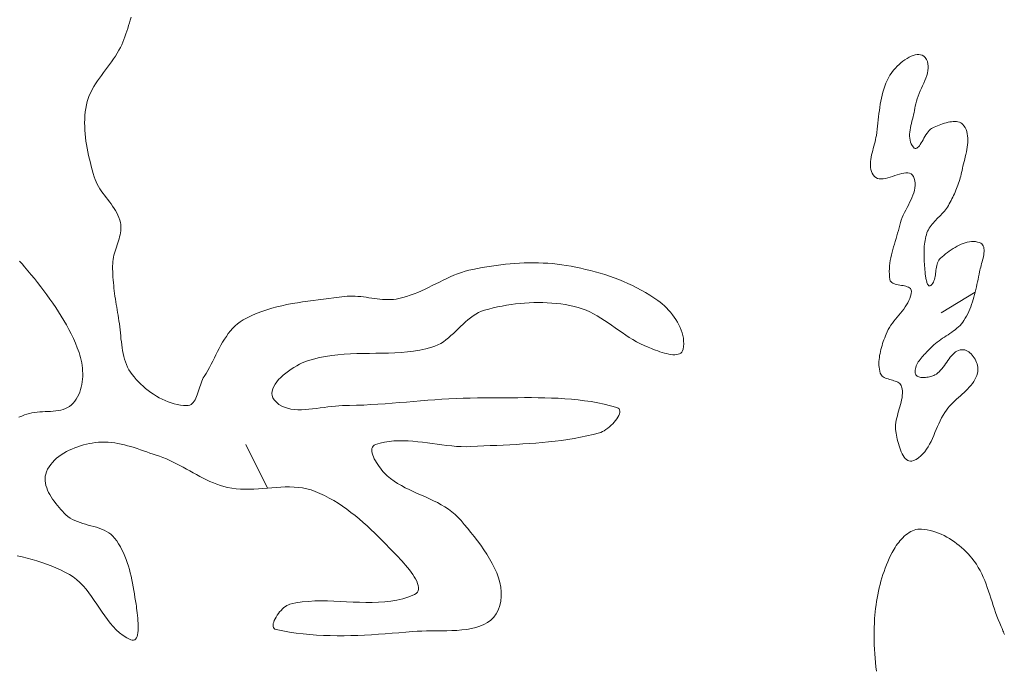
# Model space of a CAD drawing. Header units: inches. Extents: x -12 to 23, y -13.2 to 21.7.
# Tile 25 of 75: x 2.1 to 6.3, y -8.2 to -5.3. Entities that reach past the tile are written whole.
import ezdxf

# ---------------------------------------------------------------- set-up
doc = ezdxf.new("R2010")
doc.units = ezdxf.units.IN
doc.header["$MEASUREMENT"] = 0
doc.layers.get('0').update_dxf_attribs({"lineweight": 0})

msp = doc.modelspace()

# ---------------------------------------------------------------- linework, layer by layer
at = {"color": 30, "linetype": 'Continuous', "lineweight": 0, "true_color": 0xff7e00}
for p, q in [((6.2091, -6.5214), (6.0614, -6.6125)), ((3.1357, -7.3725), (3.042, -7.1836))]:
    msp.add_line(p, q, dxfattribs=at)
at = {"color": 7, "linetype": 'Continuous', "lineweight": 0, "flags": 128}
for points in [[(2.5442, -5.3288), (2.5404, -5.3408), (2.5366, -5.3529), (2.5329, -5.365), (2.5291, -5.3771), (2.5253, -5.3892), (2.5214, -5.4012), (2.5172, -5.4131), (2.5128, -5.4249), (2.5082, -5.4366), (2.5032, -5.4481), (2.4978, -5.4594), (2.491, -5.4722), (2.4837, -5.4848), (2.4758, -5.4972), (2.4676, -5.5094), (2.4591, -5.5215), (2.4504, -5.5334), (2.4415, -5.5453), (2.4326, -5.5572), (2.4237, -5.5691), (2.4148, -5.5809), (2.4062, -5.5929), (2.3978, -5.6049), (2.3897, -5.6171), (2.3821, -5.6294), (2.375, -5.642), (2.3685, -5.6547), (2.3626, -5.6677), (2.3575, -5.6811), (2.3532, -5.6947), (2.3499, -5.7087), (2.3471, -5.7242), (2.3449, -5.7397), (2.3435, -5.7554), (2.3426, -5.771), (2.3422, -5.7868), (2.3425, -5.8026), (2.3432, -5.8184), (2.3444, -5.8342), (2.346, -5.85), (2.348, -5.8659), (2.3504, -5.8817), (2.3532, -5.8975), (2.3562, -5.9132), (2.3596, -5.9289), (2.3632, -5.9446), (2.367, -5.9601), (2.3709, -5.9756), (2.3751, -5.991), (2.3793, -6.0063), (2.3837, -6.0215), (2.3873, -6.0323), (2.3916, -6.0429), (2.3966, -6.0531), (2.4022, -6.0632), (2.4082, -6.073), (2.4147, -6.0826), (2.4214, -6.0922), (2.4284, -6.1016), (2.4355, -6.111), (2.4427, -6.1203), (2.4498, -6.1297), (2.4568, -6.1391), (2.4636, -6.1486), (2.4701, -6.1582), (2.4762, -6.1679), (2.4818, -6.1778), (2.4869, -6.188), (2.4913, -6.1984), (2.495, -6.2091), (2.4978, -6.2201), (2.4993, -6.229), (2.4999, -6.2378), (2.4999, -6.2466), (2.4992, -6.2554), (2.498, -6.2643), (2.4963, -6.2731), (2.4941, -6.2819), (2.4917, -6.2907), (2.489, -6.2996), (2.4861, -6.3084), (2.4831, -6.3173), (2.48, -6.3261), (2.477, -6.335), (2.4742, -6.3439), (2.4715, -6.3528), (2.4692, -6.3617), (2.4671, -6.3707), (2.4656, -6.3796), (2.4645, -6.3886), (2.464, -6.3977), (2.4638, -6.4095), (2.4639, -6.4214), (2.4642, -6.4333), (2.4647, -6.4452), (2.4653, -6.4571), (2.4661, -6.469), (2.4671, -6.4809), (2.4683, -6.4927), (2.4695, -6.5046), (2.4709, -6.5164), (2.4724, -6.5283), (2.474, -6.5401), (2.4757, -6.5519), (2.4775, -6.5637), (2.4794, -6.5755), (2.4813, -6.5873), (2.4832, -6.5991), (2.4852, -6.6109), (2.4873, -6.6226), (2.4893, -6.6343), (2.4914, -6.6468), (2.4931, -6.6595), (2.4947, -6.6723), (2.4961, -6.6853), (2.4974, -6.6982), (2.4988, -6.7113), (2.5001, -6.7243), (2.5016, -6.7373), (2.5032, -6.7502), (2.505, -6.7631), (2.5071, -6.7758), (2.5096, -6.7884), (2.5124, -6.8007), (2.5157, -6.8129), (2.5195, -6.8248), (2.5239, -6.8364), (2.529, -6.8478), (2.5347, -6.8587), (2.5412, -6.8693), (2.5485, -6.8795), (2.5571, -6.8901), (2.5662, -6.9006), (2.5758, -6.9109), (2.5858, -6.9208), (2.5962, -6.9305), (2.6071, -6.9399), (2.6182, -6.9488), (2.6298, -6.9574), (2.6416, -6.9655), (2.6537, -6.9731), (2.6661, -6.9802), (2.6787, -6.9867), (2.6915, -6.9927), (2.7046, -6.998), (2.7177, -7.0026), (2.731, -7.0066), (2.7445, -7.0098), (2.758, -7.0123), (2.7716, -7.0139), (2.7852, -7.0147), (2.7922, -7.0143), (2.7986, -7.0126), (2.8043, -7.0098), (2.8094, -7.006), (2.814, -7.0013), (2.8182, -6.9957), (2.822, -6.9894), (2.8254, -6.9825), (2.8286, -6.9751), (2.8315, -6.9673), (2.8343, -6.9591), (2.837, -6.9507), (2.8396, -6.9422), (2.8422, -6.9337), (2.8449, -6.9253), (2.8477, -6.917), (2.8507, -6.9091), (2.8539, -6.9015), (2.8574, -6.8944), (2.8613, -6.8879), (2.8693, -6.8753), (2.8769, -6.8623), (2.8843, -6.8489), (2.8915, -6.8353), (2.8986, -6.8216), (2.9056, -6.8077), (2.9125, -6.7938), (2.9195, -6.78), (2.9266, -6.7662), (2.9339, -6.7527), (2.9415, -6.7394), (2.9493, -6.7264), (2.9575, -6.7138), (2.9661, -6.7017), (2.9752, -6.6902), (2.9849, -6.6792), (2.9951, -6.6689), (3.0061, -6.6594), (3.0178, -6.6506), (3.0303, -6.6428), (3.0501, -6.6321), (3.0704, -6.6224), (3.091, -6.6136), (3.1119, -6.6056), (3.1332, -6.5984), (3.1547, -6.5919), (3.1766, -6.5861), (3.1986, -6.5808), (3.2208, -6.5761), (3.2432, -6.5718), (3.2658, -6.568), (3.2884, -6.5645), (3.3112, -6.5612), (3.3339, -6.5582), (3.3567, -6.5554), (3.3795, -6.5526), (3.4022, -6.5499), (3.4249, -6.5472), (3.4475, -6.5443), (3.4699, -6.5414), (3.4816, -6.5401), (3.4934, -6.5394), (3.5053, -6.5393), (3.5171, -6.5397), (3.529, -6.5404), (3.5409, -6.5415), (3.5528, -6.5429), (3.5647, -6.5444), (3.5767, -6.546), (3.5886, -6.5477), (3.6005, -6.5493), (3.6124, -6.5508), (3.6243, -6.5521), (3.6362, -6.5532), (3.648, -6.5539), (3.6598, -6.5542), (3.6716, -6.554), (3.6833, -6.5533), (3.695, -6.5519), (3.7066, -6.5498), (3.7233, -6.5458), (3.7399, -6.5411), (3.7562, -6.5356), (3.7724, -6.5296), (3.7884, -6.5231), (3.8043, -6.5161), (3.8201, -6.5088), (3.8358, -6.5013), (3.8514, -6.4936), (3.8671, -6.4858), (3.8827, -6.4781), (3.8984, -6.4704), (3.9141, -6.4629), (3.9299, -6.4557), (3.9458, -6.4489), (3.9618, -6.4425), (3.978, -6.4366), (3.9944, -6.4313), (4.011, -6.4268), (4.0278, -6.423), (4.0478, -6.4192), (4.0678, -6.4156), (4.088, -6.4122), (4.1082, -6.409), (4.1284, -6.4061), (4.1488, -6.4035), (4.1691, -6.4012), (4.1895, -6.3992), (4.21, -6.3976), (4.2304, -6.3963), (4.2508, -6.3953), (4.2713, -6.3948), (4.2917, -6.3946), (4.3121, -6.3949), (4.3325, -6.3956), (4.3528, -6.3967), (4.3731, -6.3983), (4.3933, -6.4004), (4.4135, -6.403), (4.4335, -6.4061), (4.4545, -6.4098), (4.4755, -6.4139), (4.4965, -6.4183), (4.5175, -6.423), (4.5384, -6.4282), (4.5592, -6.4337), (4.58, -6.4397), (4.6006, -6.446), (4.6211, -6.4528), (4.6414, -6.46), (4.6615, -6.4677), (4.6815, -6.4758), (4.7012, -6.4844), (4.7206, -6.4934), (4.7398, -6.5029), (4.7587, -6.513), (4.7772, -6.5235), (4.7955, -6.5346), (4.8133, -6.5461), (4.8308, -6.5583), (4.8405, -6.5655), (4.85, -6.5733), (4.8594, -6.5817), (4.8686, -6.5905), (4.8775, -6.5999), (4.8861, -6.6096), (4.8943, -6.6198), (4.902, -6.6302), (4.9093, -6.641), (4.916, -6.6521), (4.9222, -6.6634), (4.9276, -6.6749), (4.9324, -6.6866), (4.9363, -6.6984), (4.9394, -6.7103), (4.9417, -6.7222), (4.943, -6.7341), (4.9433, -6.746), (4.9426, -6.7579), (4.9407, -6.7696), (4.9385, -6.7764), (4.9352, -6.7819), (4.9308, -6.7863), (4.9254, -6.7896), (4.9192, -6.7919), (4.9122, -6.7932), (4.9045, -6.7937), (4.8963, -6.7934), (4.8876, -6.7925), (4.8785, -6.791), (4.8691, -6.7889), (4.8596, -6.7865), (4.8499, -6.7836), (4.8403, -6.7805), (4.8308, -6.7773), (4.8215, -6.7739), (4.8126, -6.7705), (4.804, -6.7672), (4.796, -6.7641), (4.7886, -6.7611), (4.7717, -6.754), (4.7551, -6.746), (4.7389, -6.7374), (4.7229, -6.7281), (4.7071, -6.7183), (4.6915, -6.7082), (4.676, -6.6977), (4.6607, -6.6871), (4.6453, -6.6764), (4.63, -6.6657), (4.6146, -6.6552), (4.5992, -6.6449), (4.5836, -6.6349), (4.5678, -6.6254), (4.5519, -6.6165), (4.5356, -6.6081), (4.5191, -6.6006), (4.5023, -6.5939), (4.485, -6.5882), (4.4673, -6.5836), (4.4483, -6.5796), (4.4291, -6.5762), (4.4097, -6.5733), (4.3903, -6.5709), (4.3707, -6.5691), (4.3511, -6.5679), (4.3314, -6.5671), (4.3117, -6.5669), (4.292, -6.5671), (4.2722, -6.5679), (4.2525, -6.5691), (4.2328, -6.5708), (4.2131, -6.573), (4.1936, -6.5756), (4.1741, -6.5787), (4.1547, -6.5822), (4.1354, -6.5862), (4.1163, -6.5906), (4.0973, -6.5953), (4.0785, -6.6005), (4.0654, -6.605), (4.0528, -6.6106), (4.0407, -6.6172), (4.029, -6.6246), (4.0177, -6.6329), (4.0067, -6.6417), (3.9959, -6.6511), (3.9853, -6.6608), (3.9748, -6.6708), (3.9644, -6.6809), (3.954, -6.691), (3.9435, -6.701), (3.9329, -6.7107), (3.9221, -6.72), (3.9111, -6.7289), (3.8998, -6.7371), (3.8881, -6.7445), (3.876, -6.7511), (3.8634, -6.7567), (3.8503, -6.7611), (3.824, -6.7679), (3.7974, -6.7734), (3.7706, -6.7776), (3.7435, -6.7809), (3.7164, -6.7833), (3.689, -6.785), (3.6616, -6.7862), (3.6341, -6.787), (3.6065, -6.7875), (3.5789, -6.7879), (3.5513, -6.7884), (3.5238, -6.789), (3.4964, -6.7901), (3.4691, -6.7916), (3.4419, -6.7939), (3.4149, -6.7969), (3.3881, -6.8009), (3.3615, -6.8061), (3.3353, -6.8125), (3.3093, -6.8203), (3.2984, -6.8243), (3.287, -6.8291), (3.2751, -6.8348), (3.263, -6.8413), (3.2508, -6.8484), (3.2387, -6.8561), (3.2268, -6.8644), (3.2153, -6.8731), (3.2043, -6.8823), (3.194, -6.8918), (3.1846, -6.9015), (3.1763, -6.9114), (3.1691, -6.9215), (3.1633, -6.9316), (3.1589, -6.9417), (3.1563, -6.9517), (3.1555, -6.9615), (3.1566, -6.9711), (3.1599, -6.9804), (3.1656, -6.9894), (3.1753, -7.0001), (3.186, -7.009), (3.1977, -7.0163), (3.2103, -7.022), (3.2236, -7.0263), (3.2377, -7.0294), (3.2524, -7.0313), (3.2676, -7.0322), (3.2832, -7.0323), (3.2993, -7.0316), (3.3156, -7.0304), (3.3321, -7.0286), (3.3487, -7.0266), (3.3654, -7.0244), (3.382, -7.0221), (3.3985, -7.0199), (3.4148, -7.018), (3.4307, -7.0163), (3.4463, -7.0152), (3.4614, -7.0147), (3.4923, -7.0142), (3.5232, -7.0133), (3.5541, -7.012), (3.5849, -7.0103), (3.6158, -7.0084), (3.6466, -7.0063), (3.6775, -7.004), (3.7083, -7.0016), (3.7391, -6.9991), (3.77, -6.9966), (3.8008, -6.9941), (3.8316, -6.9916), (3.8625, -6.9893), (3.8933, -6.9872), (3.9241, -6.9853), (3.955, -6.9837), (3.9859, -6.9824), (4.0167, -6.9815), (4.0476, -6.9809), (4.0785, -6.9809), (4.1074, -6.981), (4.1363, -6.9809), (4.1653, -6.9807), (4.1944, -6.9804), (4.2235, -6.9802), (4.2527, -6.98), (4.2818, -6.98), (4.3109, -6.9802), (4.34, -6.9807), (4.369, -6.9815), (4.398, -6.9828), (4.4269, -6.9845), (4.4557, -6.9867), (4.4844, -6.9896), (4.513, -6.9931), (4.5414, -6.9974), (4.5697, -7.0025), (4.5977, -7.0084), (4.6256, -7.0153), (4.6533, -7.0232), (4.6588, -7.0257), (4.6627, -7.0291), (4.665, -7.0334), (4.6659, -7.0385), (4.6655, -7.0442), (4.6638, -7.0505), (4.6611, -7.0572), (4.6573, -7.0642), (4.6527, -7.0714), (4.6474, -7.0787), (4.6414, -7.086), (4.6349, -7.0932), (4.6279, -7.1001), (4.6207, -7.1067), (4.6133, -7.1129), (4.6058, -7.1185), (4.5983, -7.1234), (4.591, -7.1276), (4.5839, -7.1308), (4.5772, -7.1331), (4.5501, -7.1399), (4.5227, -7.1462), (4.4953, -7.1518), (4.4678, -7.1568), (4.4401, -7.1613), (4.4123, -7.1653), (4.3845, -7.1688), (4.3566, -7.1719), (4.3286, -7.1747), (4.3006, -7.1771), (4.2725, -7.1792), (4.2444, -7.1811), (4.2162, -7.1828), (4.188, -7.1843), (4.1599, -7.1857), (4.1317, -7.187), (4.1036, -7.1882), (4.0755, -7.1895), (4.0474, -7.1908), (4.0193, -7.1922), (3.9986, -7.1928), (3.9777, -7.1925), (3.9568, -7.1915), (3.9358, -7.1898), (3.9148, -7.1876), (3.8937, -7.185), (3.8726, -7.1822), (3.8515, -7.1793), (3.8304, -7.1764), (3.8094, -7.1737), (3.7884, -7.1712), (3.7675, -7.1692), (3.7467, -7.1677), (3.726, -7.1669), (3.7055, -7.1669), (3.685, -7.1679), (3.6648, -7.1699), (3.6447, -7.1732), (3.6248, -7.1777), (3.6051, -7.1838), (3.5991, -7.1867), (3.5945, -7.1906), (3.5914, -7.1953), (3.5895, -7.2009), (3.5888, -7.2071), (3.5892, -7.214), (3.5906, -7.2213), (3.593, -7.229), (3.5961, -7.2371), (3.5999, -7.2454), (3.6044, -7.2538), (3.6093, -7.2622), (3.6147, -7.2705), (3.6204, -7.2787), (3.6263, -7.2867), (3.6324, -7.2942), (3.6384, -7.3013), (3.6444, -7.3079), (3.6503, -7.3138), (3.6559, -7.319), (3.6703, -7.331), (3.6855, -7.342), (3.7012, -7.3523), (3.7176, -7.3619), (3.7343, -7.3709), (3.7515, -7.3794), (3.7689, -7.3876), (3.7864, -7.3955), (3.8041, -7.4034), (3.8217, -7.4112), (3.8392, -7.4191), (3.8565, -7.4272), (3.8736, -7.4357), (3.8902, -7.4446), (3.9064, -7.454), (3.922, -7.4642), (3.937, -7.475), (3.9512, -7.4868), (3.9646, -7.4996), (3.9771, -7.5135), (3.9907, -7.53), (4.0048, -7.5471), (4.0191, -7.5649), (4.0335, -7.5831), (4.0478, -7.6018), (4.0618, -7.6208), (4.0754, -7.6403), (4.0884, -7.66), (4.1007, -7.68), (4.112, -7.7003), (4.1222, -7.7206), (4.1312, -7.7411), (4.1387, -7.7616), (4.1447, -7.7821), (4.1489, -7.8026), (4.1512, -7.8229), (4.1514, -7.8431), (4.1493, -7.8631), (4.1448, -7.8829), (4.1377, -7.9023), (4.1289, -7.9187), (4.1182, -7.933), (4.1057, -7.9454), (4.0915, -7.9558), (4.0758, -7.9646), (4.0588, -7.9719), (4.0405, -7.9777), (4.0212, -7.9824), (4.0011, -7.9859), (3.9802, -7.9885), (3.9587, -7.9903), (3.9369, -7.9914), (3.9147, -7.9921), (3.8925, -7.9924), (3.8703, -7.9925), (3.8484, -7.9926), (3.8268, -7.9927), (3.8057, -7.9931), (3.7853, -7.9939), (3.7657, -7.9953), (3.7362, -7.9979), (3.7066, -8.0004), (3.677, -8.0028), (3.6472, -8.0051), (3.6175, -8.0072), (3.5877, -8.0091), (3.5579, -8.0108), (3.528, -8.0121), (3.4982, -8.013), (3.4684, -8.0136), (3.4386, -8.0137), (3.4089, -8.0132), (3.3792, -8.0123), (3.3496, -8.0108), (3.3201, -8.0086), (3.2906, -8.0058), (3.2613, -8.0022), (3.2321, -7.9979), (3.203, -7.9928), (3.174, -7.9868), (3.1687, -7.9849), (3.1647, -7.9818), (3.1621, -7.9778), (3.1607, -7.9729), (3.1605, -7.9673), (3.1613, -7.961), (3.1631, -7.9543), (3.1657, -7.9472), (3.1691, -7.9398), (3.1733, -7.9323), (3.178, -7.9248), (3.1833, -7.9174), (3.1889, -7.9103), (3.195, -7.9035), (3.2012, -7.8971), (3.2077, -7.8914), (3.2142, -7.8864), (3.2206, -7.8823), (3.227, -7.879), (3.2332, -7.8769), (3.2597, -7.8711), (3.2865, -7.867), (3.3136, -7.8642), (3.341, -7.8627), (3.3685, -7.8621), (3.3963, -7.8623), (3.4241, -7.8632), (3.4519, -7.8644), (3.4798, -7.8658), (3.5077, -7.8672), (3.5355, -7.8684), (3.5631, -7.8691), (3.5906, -7.8692), (3.6179, -7.8684), (3.6449, -7.8666), (3.6715, -7.8635), (3.6979, -7.859), (3.7238, -7.8528), (3.7492, -7.8448), (3.7742, -7.8347), (3.7816, -7.8303), (3.7869, -7.8249), (3.7903, -7.8186), (3.792, -7.8115), (3.7921, -7.8037), (3.7907, -7.7953), (3.788, -7.7863), (3.7841, -7.7769), (3.7791, -7.7672), (3.7733, -7.7572), (3.7668, -7.7471), (3.7596, -7.737), (3.752, -7.7269), (3.7441, -7.7169), (3.736, -7.7072), (3.7279, -7.6978), (3.7199, -7.6889), (3.7122, -7.6805), (3.7049, -7.6727), (3.6981, -7.6656), (3.6824, -7.6493), (3.6666, -7.633), (3.6506, -7.6166), (3.6345, -7.6003), (3.6183, -7.5842), (3.6018, -7.5681), (3.5851, -7.5523), (3.5683, -7.5367), (3.5512, -7.5215), (3.5338, -7.5065), (3.5162, -7.492), (3.4983, -7.4779), (3.4801, -7.4643), (3.4616, -7.4512), (3.4428, -7.4387), (3.4236, -7.4268), (3.4041, -7.4156), (3.3841, -7.4052), (3.3638, -7.3955), (3.3431, -7.3867), (3.3253, -7.3803), (3.3072, -7.3754), (3.2888, -7.3718), (3.2702, -7.3694), (3.2514, -7.3679), (3.2324, -7.3674), (3.2133, -7.3675), (3.194, -7.3683), (3.1746, -7.3694), (3.1552, -7.3709), (3.1357, -7.3725), (3.1162, -7.3741), (3.0967, -7.3756), (3.0772, -7.3767), (3.0578, -7.3775), (3.0385, -7.3777), (3.0193, -7.3771), (3.0003, -7.3757), (2.9814, -7.3733), (2.9627, -7.3698), (2.947, -7.3658), (2.9315, -7.3611), (2.9162, -7.3558), (2.9012, -7.3499), (2.8863, -7.3435), (2.8716, -7.3366), (2.857, -7.3294), (2.8424, -7.3219), (2.828, -7.3141), (2.8136, -7.3062), (2.7993, -7.2983), (2.7849, -7.2903), (2.7705, -7.2823), (2.7561, -7.2745), (2.7415, -7.2669), (2.7269, -7.2596), (2.7121, -7.2526), (2.6972, -7.2461), (2.6821, -7.24), (2.6668, -7.2345), (2.6533, -7.2299), (2.6397, -7.2251), (2.626, -7.2203), (2.6123, -7.2154), (2.5985, -7.2106), (2.5847, -7.2058), (2.5708, -7.2012), (2.5569, -7.1968), (2.5429, -7.1926), (2.5289, -7.1886), (2.5149, -7.185), (2.5008, -7.1818), (2.4868, -7.179), (2.4727, -7.1766), (2.4585, -7.1748), (2.4444, -7.1736), (2.4303, -7.173), (2.4162, -7.173), (2.402, -7.1738), (2.3879, -7.1753), (2.3756, -7.1772), (2.363, -7.1796), (2.3504, -7.1823), (2.3376, -7.1855), (2.3249, -7.1892), (2.3122, -7.1933), (2.2996, -7.1978), (2.2872, -7.2029), (2.2751, -7.2084), (2.2633, -7.2144), (2.2518, -7.2209), (2.2409, -7.2278), (2.2304, -7.2353), (2.2204, -7.2433), (2.2112, -7.2518), (2.2026, -7.2608), (2.1948, -7.2703), (2.1878, -7.2804), (2.1817, -7.291), (2.1766, -7.3021), (2.1734, -7.3117), (2.1714, -7.3214), (2.1706, -7.3312), (2.1708, -7.3411), (2.1721, -7.3511), (2.1743, -7.3612), (2.1774, -7.3712), (2.1812, -7.3812), (2.1857, -7.3911), (2.1909, -7.401), (2.1967, -7.4107), (2.2029, -7.4203), (2.2095, -7.4297), (2.2165, -7.4389), (2.2237, -7.4479), (2.2311, -7.4566), (2.2386, -7.465), (2.2462, -7.4731), (2.2537, -7.4808), (2.2611, -7.4881), (2.2699, -7.4958), (2.2793, -7.5025), (2.2894, -7.5084), (2.3, -7.5136), (2.311, -7.5183), (2.3224, -7.5224), (2.334, -7.5261), (2.3458, -7.5296), (2.3578, -7.5329), (2.3697, -7.5362), (2.3816, -7.5395), (2.3934, -7.5429), (2.4049, -7.5467), (2.4161, -7.5508), (2.427, -7.5554), (2.4373, -7.5606), (2.4471, -7.5665), (2.4563, -7.5732), (2.4648, -7.5809), (2.4724, -7.5895), (2.4814, -7.6016), (2.4897, -7.6142), (2.4973, -7.6271), (2.5044, -7.6403), (2.5109, -7.6539), (2.5169, -7.6678), (2.5224, -7.6819), (2.5274, -7.6963), (2.5321, -7.7109), (2.5363, -7.7257), (2.5402, -7.7406), (2.5438, -7.7556), (2.5471, -7.7708), (2.5501, -7.786), (2.553, -7.8012), (2.5557, -7.8165), (2.5582, -7.8317), (2.5607, -7.8469), (2.5631, -7.862), (2.5654, -7.8769), (2.5667, -7.8852), (2.568, -7.8943), (2.5694, -7.9042), (2.5707, -7.9147), (2.5719, -7.9257), (2.5729, -7.9369), (2.5738, -7.9482), (2.5744, -7.9595), (2.5747, -7.9706), (2.5746, -7.9813), (2.5742, -7.9914), (2.5732, -8.0008), (2.5717, -8.0094), (2.5697, -8.0169), (2.567, -8.0232), (2.5636, -8.0282), (2.5595, -8.0317), (2.5546, -8.0334), (2.5488, -8.0333), (2.5422, -8.0312), (2.5422, -8.0312), (2.5422, -8.0312), (2.5422, -8.0312), (2.5422, -8.0312), (2.525, -8.0225), (2.509, -8.0122), (2.494, -8.0005), (2.4798, -7.9877), (2.4664, -7.9738), (2.4537, -7.9589), (2.4415, -7.9434), (2.4297, -7.9272), (2.4182, -7.9107), (2.4068, -7.8939), (2.3955, -7.8771), (2.3841, -7.8603), (2.3726, -7.8437), (2.3607, -7.8275), (2.3483, -7.8119), (2.3354, -7.7971), (2.3219, -7.7831), (2.3075, -7.7701), (2.2922, -7.7584), (2.2759, -7.748), (2.2567, -7.7376), (2.2372, -7.7278), (2.2174, -7.7187), (2.1973, -7.7103), (2.1769, -7.7025), (2.1562, -7.6953), (2.1353, -7.6886), (2.1142, -7.6825), (2.0929, -7.6768), (2.0715, -7.6716), (2.0499, -7.6668)], [(2.0569, -7.0653), (2.0692, -7.0601), (2.0815, -7.0549), (2.0917, -7.0511), (2.1023, -7.0481), (2.1133, -7.0457), (2.1245, -7.044), (2.1359, -7.0427), (2.1475, -7.0418), (2.1592, -7.0411), (2.1709, -7.0405), (2.1826, -7.04), (2.1943, -7.0394), (2.2057, -7.0386), (2.217, -7.0374), (2.228, -7.0359), (2.2387, -7.0338), (2.249, -7.0311), (2.2589, -7.0277), (2.2683, -7.0233), (2.2771, -7.0181), (2.2853, -7.0117), (2.2928, -7.0042), (2.2997, -6.9955), (2.306, -6.9864), (2.3116, -6.9767), (2.3165, -6.9667), (2.3207, -6.9562), (2.3244, -6.9453), (2.3274, -6.9342), (2.3298, -6.9228), (2.3317, -6.9112), (2.333, -6.8995), (2.3337, -6.8877), (2.3339, -6.8758), (2.3336, -6.8639), (2.3328, -6.852), (2.3315, -6.8402), (2.3297, -6.8286), (2.3275, -6.8171), (2.3248, -6.8059), (2.3217, -6.795), (2.3182, -6.7844), (2.3104, -6.7637), (2.3021, -6.7434), (2.2932, -6.7232), (2.2837, -6.7033), (2.2738, -6.6836), (2.2633, -6.6641), (2.2524, -6.6449), (2.241, -6.6258), (2.2292, -6.607), (2.2171, -6.5884), (2.2046, -6.57), (2.1918, -6.5518), (2.1787, -6.5337), (2.1654, -6.5159), (2.1518, -6.4982), (2.138, -6.4807), (2.1241, -6.4634), (2.11, -6.4463), (2.0958, -6.4293), (2.0815, -6.4124), (2.0704, -6.3997), (2.0592, -6.3871)], [(6.3361, -8.0087), (6.3338, -8.0029), (6.3316, -7.9972), (6.3294, -7.9917), (6.3273, -7.9864), (6.3253, -7.9815), (6.3235, -7.977), (6.3217, -7.9731), (6.3152, -7.9584), (6.309, -7.9434), (6.3032, -7.9282), (6.2977, -7.9129), (6.2924, -7.8975), (6.2872, -7.882), (6.2822, -7.8664), (6.2771, -7.8508), (6.2721, -7.8353), (6.2669, -7.8198), (6.2615, -7.8044), (6.2559, -7.7892), (6.25, -7.7742), (6.2438, -7.7593), (6.2371, -7.7448), (6.2299, -7.7305), (6.2222, -7.7166), (6.2138, -7.703), (6.2047, -7.6899), (6.1949, -7.6772), (6.1867, -7.6675), (6.178, -7.658), (6.169, -7.6486), (6.1596, -7.6395), (6.1498, -7.6307), (6.1398, -7.6222), (6.1294, -7.614), (6.1187, -7.6061), (6.1078, -7.5987), (6.0966, -7.5916), (6.0851, -7.585), (6.0735, -7.5789), (6.0617, -7.5733), (6.0497, -7.5682), (6.0375, -7.5637), (6.0253, -7.5597), (6.0129, -7.5564), (6.0004, -7.5537), (5.9878, -7.5517), (5.9752, -7.5504), (5.9671, -7.5503), (5.9592, -7.551), (5.9513, -7.5526), (5.9436, -7.5549), (5.9361, -7.5579), (5.9287, -7.5615), (5.9215, -7.5658), (5.9144, -7.5706), (5.9076, -7.5759), (5.9009, -7.5817), (5.8945, -7.5878), (5.8883, -7.5943), (5.8823, -7.6011), (5.8766, -7.6081), (5.8711, -7.6152), (5.866, -7.6225), (5.8611, -7.6299), (5.8565, -7.6373), (5.8523, -7.6446), (5.8484, -7.6519), (5.8417, -7.6651), (5.8353, -7.6786), (5.8293, -7.6922), (5.8236, -7.706), (5.8182, -7.7199), (5.8131, -7.734), (5.8084, -7.7482), (5.8039, -7.7625), (5.7998, -7.777), (5.7959, -7.7915), (5.7924, -7.8061), (5.7891, -7.8207), (5.7861, -7.8354), (5.7834, -7.8502), (5.7809, -7.865), (5.7787, -7.8799), (5.7767, -7.8947), (5.775, -7.9096), (5.7735, -7.9244), (5.7723, -7.9393), (5.7711, -7.9583), (5.7703, -7.9773), (5.7699, -7.9963), (5.7699, -8.0154), (5.7702, -8.0344), (5.7708, -8.0535), (5.7718, -8.0725), (5.7729, -8.0915), (5.7744, -8.1106), (5.776, -8.1296), (5.7778, -8.1487), (5.7798, -8.1677)]]:
    msp.add_lwpolyline(points, dxfattribs=at)
msp.add_lwpolyline([(5.9403, -7.2535), (5.9519, -7.2478), (5.9625, -7.241), (5.9723, -7.2331), (5.9812, -7.2243), (5.9895, -7.2147), (5.9971, -7.2043), (6.0042, -7.1933), (6.0108, -7.1818), (6.017, -7.1697), (6.023, -7.1573), (6.0287, -7.1446), (6.0343, -7.1318), (6.0398, -7.1188), (6.0454, -7.1059), (6.051, -7.0931), (6.0569, -7.0804), (6.0631, -7.0681), (6.0696, -7.0561), (6.0765, -7.0446), (6.084, -7.0337), (6.0904, -7.0254), (6.0974, -7.0174), (6.1047, -7.0095), (6.1123, -7.0019), (6.1201, -6.9944), (6.1281, -6.987), (6.1363, -6.9796), (6.1444, -6.9723), (6.1526, -6.965), (6.1606, -6.9577), (6.1684, -6.9503), (6.176, -6.9427), (6.1833, -6.935), (6.1901, -6.927), (6.1965, -6.9189), (6.2024, -6.9104), (6.2077, -6.9017), (6.2123, -6.8926), (6.2162, -6.8831), (6.2192, -6.8731), (6.2204, -6.8671), (6.2209, -6.8607), (6.2208, -6.8541), (6.22, -6.8473), (6.2187, -6.8404), (6.2168, -6.8335), (6.2144, -6.8267), (6.2115, -6.8199), (6.2082, -6.8133), (6.2045, -6.807), (6.2003, -6.8009), (6.1959, -6.7953), (6.1911, -6.7901), (6.186, -6.7854), (6.1807, -6.7812), (6.1752, -6.7778), (6.1695, -6.775), (6.1636, -6.773), (6.1577, -6.7719), (6.1516, -6.7717), (6.1438, -6.7727), (6.1365, -6.7747), (6.1297, -6.7778), (6.1233, -6.7818), (6.1172, -6.7865), (6.1114, -6.792), (6.1059, -6.798), (6.1006, -6.8045), (6.0954, -6.8114), (6.0903, -6.8185), (6.0853, -6.8258), (6.0802, -6.8332), (6.0751, -6.8405), (6.0699, -6.8477), (6.0645, -6.8546), (6.0589, -6.8611), (6.053, -6.8672), (6.0468, -6.8727), (6.0403, -6.8775), (6.0333, -6.8816), (6.0293, -6.8834), (6.0249, -6.8852), (6.0201, -6.8868), (6.0151, -6.8883), (6.0099, -6.8896), (6.0046, -6.8906), (5.9992, -6.8915), (5.9937, -6.8922), (5.9883, -6.8925), (5.983, -6.8926), (5.9779, -6.8924), (5.9729, -6.8919), (5.9683, -6.891), (5.964, -6.8897), (5.9601, -6.8881), (5.9566, -6.886), (5.9537, -6.8835), (5.9514, -6.8805), (5.9497, -6.8771), (5.9487, -6.8731), (5.9482, -6.8668), (5.9484, -6.8606), (5.9492, -6.8544), (5.9506, -6.8484), (5.9526, -6.8424), (5.9551, -6.8366), (5.9581, -6.8308), (5.9615, -6.8251), (5.9652, -6.8196), (5.9693, -6.8141), (5.9736, -6.8086), (5.9782, -6.8033), (5.9829, -6.798), (5.9877, -6.7929), (5.9926, -6.7877), (5.9975, -6.7827), (6.0024, -6.7777), (6.0072, -6.7728), (6.0119, -6.768), (6.0164, -6.7632), (6.0229, -6.7566), (6.0297, -6.7503), (6.0369, -6.7442), (6.0443, -6.7385), (6.0519, -6.7329), (6.0597, -6.7275), (6.0676, -6.7222), (6.0755, -6.717), (6.0835, -6.7118), (6.0915, -6.7066), (6.0994, -6.7013), (6.1072, -6.696), (6.1148, -6.6905), (6.1222, -6.6849), (6.1294, -6.679), (6.1363, -6.6729), (6.1429, -6.6665), (6.149, -6.6597), (6.1548, -6.6525), (6.1601, -6.6449), (6.1659, -6.6355), (6.1713, -6.6258), (6.1763, -6.616), (6.181, -6.606), (6.1854, -6.5958), (6.1895, -6.5855), (6.1934, -6.5751), (6.1969, -6.5645), (6.2003, -6.5538), (6.2034, -6.5431), (6.2063, -6.5323), (6.2091, -6.5214), (6.2117, -6.5104), (6.2142, -6.4994), (6.2166, -6.4884), (6.2189, -6.4774), (6.2212, -6.4664), (6.2233, -6.4554), (6.2255, -6.4445), (6.2277, -6.4336), (6.2291, -6.4271), (6.2308, -6.4203), (6.2327, -6.4132), (6.2347, -6.4058), (6.2368, -6.3982), (6.2389, -6.3906), (6.2409, -6.3828), (6.2428, -6.3751), (6.2444, -6.3674), (6.2458, -6.3599), (6.2467, -6.3526), (6.2473, -6.3455), (6.2474, -6.3388), (6.2468, -6.3325), (6.2457, -6.3267), (6.2438, -6.3214), (6.2411, -6.3166), (6.2376, -6.3126), (6.2331, -6.3093), (6.2277, -6.3068), (6.219, -6.3043), (6.2103, -6.3027), (6.2014, -6.3021), (6.1925, -6.3023), (6.1835, -6.3033), (6.1745, -6.305), (6.1655, -6.3074), (6.1566, -6.3104), (6.1476, -6.314), (6.1388, -6.318), (6.13, -6.3226), (6.1213, -6.3275), (6.1128, -6.3328), (6.1044, -6.3383), (6.0962, -6.3441), (6.0882, -6.3501), (6.0804, -6.3561), (6.0729, -6.3622), (6.0656, -6.3683), (6.0586, -6.3744), (6.0543, -6.3788), (6.0507, -6.3837), (6.0476, -6.389), (6.0452, -6.3947), (6.0432, -6.4007), (6.0416, -6.407), (6.0403, -6.4134), (6.0392, -6.4201), (6.0383, -6.4268), (6.0375, -6.4336), (6.0367, -6.4404), (6.0358, -6.4471), (6.0347, -6.4538), (6.0335, -6.4603), (6.0318, -6.4665), (6.0298, -6.4725), (6.0274, -6.4782), (6.0244, -6.4835), (6.0207, -6.4884), (6.0164, -6.4927), (6.014, -6.4944), (6.0118, -6.4951), (6.0097, -6.495), (6.0077, -6.4941), (6.0058, -6.4925), (6.0041, -6.4902), (6.0024, -6.4875), (6.0009, -6.4842), (5.9995, -6.4805), (5.9982, -6.4765), (5.997, -6.4722), (5.996, -6.4677), (5.995, -6.4631), (5.9941, -6.4585), (5.9934, -6.4538), (5.9927, -6.4493), (5.9921, -6.4449), (5.9917, -6.4408), (5.9913, -6.437), (5.991, -6.4336), (5.9904, -6.4251), (5.9897, -6.4166), (5.9891, -6.4081), (5.9885, -6.3995), (5.9879, -6.3909), (5.9874, -6.3823), (5.9871, -6.3737), (5.9868, -6.3651), (5.9866, -6.3565), (5.9866, -6.3479), (5.9868, -6.3393), (5.9872, -6.3308), (5.9877, -6.3223), (5.9886, -6.3139), (5.9896, -6.3055), (5.991, -6.2971), (5.9926, -6.2889), (5.9945, -6.2807), (5.9968, -6.2725), (5.9995, -6.2645), (6.0022, -6.2576), (6.0055, -6.2509), (6.0091, -6.2445), (6.0132, -6.2382), (6.0176, -6.2322), (6.0223, -6.2264), (6.0272, -6.2206), (6.0323, -6.215), (6.0376, -6.2095), (6.043, -6.204), (6.0484, -6.1985), (6.0539, -6.1931), (6.0593, -6.1876), (6.0647, -6.1821), (6.0699, -6.1765), (6.0749, -6.1707), (6.0798, -6.1649), (6.0843, -6.1588), (6.0886, -6.1526), (6.0924, -6.1462), (6.0964, -6.139), (6.1003, -6.1318), (6.1041, -6.1246), (6.1078, -6.1173), (6.1115, -6.1099), (6.115, -6.1025), (6.1185, -6.095), (6.1218, -6.0875), (6.125, -6.0799), (6.1281, -6.0723), (6.1311, -6.0647), (6.134, -6.057), (6.1367, -6.0493), (6.1393, -6.0415), (6.1417, -6.0337), (6.144, -6.0258), (6.1462, -6.0179), (6.1481, -6.01), (6.15, -6.002), (6.1516, -5.994), (6.1536, -5.9844), (6.1559, -5.9746), (6.1583, -5.9646), (6.1608, -5.9545), (6.1633, -5.9443), (6.1658, -5.9341), (6.1682, -5.9238), (6.1705, -5.9135), (6.1725, -5.9032), (6.1742, -5.893), (6.1755, -5.8829), (6.1765, -5.8729), (6.1769, -5.8629), (6.1767, -5.8532), (6.1759, -5.8436), (6.1744, -5.8343), (6.1721, -5.8252), (6.169, -5.8163), (6.165, -5.8078), (6.1601, -5.7996), (6.1559, -5.7945), (6.1512, -5.7903), (6.146, -5.787), (6.1402, -5.7845), (6.134, -5.7827), (6.1275, -5.7816), (6.1206, -5.7812), (6.1134, -5.7814), (6.1061, -5.7821), (6.0985, -5.7832), (6.0908, -5.7848), (6.0831, -5.7867), (6.0753, -5.7889), (6.0676, -5.7914), (6.0599, -5.7941), (6.0524, -5.7968), (6.0451, -5.7997), (6.038, -5.8025), (6.0312, -5.8053), (6.0248, -5.8081), (6.0194, -5.811), (6.0142, -5.815), (6.0092, -5.82), (6.0044, -5.8258), (5.9997, -5.8321), (5.9951, -5.839), (5.9907, -5.8461), (5.9865, -5.8534), (5.9823, -5.8606), (5.9783, -5.8677), (5.9743, -5.8744), (5.9704, -5.8806), (5.9665, -5.8862), (5.9627, -5.8909), (5.959, -5.8946), (5.9552, -5.8971), (5.9515, -5.8984), (5.9478, -5.8981), (5.9441, -5.8963), (5.9403, -5.8926), (5.9352, -5.8855), (5.9312, -5.8781), (5.9282, -5.8703), (5.926, -5.8622), (5.9247, -5.8538), (5.9241, -5.8451), (5.9242, -5.8363), (5.9248, -5.8272), (5.926, -5.818), (5.9276, -5.8087), (5.9295, -5.7992), (5.9316, -5.7897), (5.934, -5.7802), (5.9364, -5.7707), (5.9389, -5.7611), (5.9413, -5.7517), (5.9436, -5.7423), (5.9456, -5.7331), (5.9474, -5.724), (5.9487, -5.7151), (5.9506, -5.7043), (5.9534, -5.6933), (5.9569, -5.6823), (5.9611, -5.6711), (5.9656, -5.6598), (5.9705, -5.6485), (5.9756, -5.6372), (5.9807, -5.626), (5.9856, -5.6147), (5.9903, -5.6036), (5.9946, -5.5926), (5.9984, -5.5817), (6.0014, -5.571), (6.0036, -5.5605), (6.0048, -5.5503), (6.0049, -5.5403), (6.0037, -5.5306), (6.0011, -5.5213), (5.9969, -5.5123), (5.991, -5.5037), (5.9853, -5.498), (5.9789, -5.4939), (5.9719, -5.4913), (5.9643, -5.4901), (5.9564, -5.4903), (5.948, -5.4917), (5.9394, -5.4942), (5.9307, -5.4977), (5.9217, -5.5021), (5.9128, -5.5072), (5.9039, -5.5131), (5.8951, -5.5196), (5.8865, -5.5265), (5.8782, -5.5339), (5.8703, -5.5415), (5.8628, -5.5492), (5.8558, -5.557), (5.8494, -5.5648), (5.8438, -5.5724), (5.8388, -5.5798), (5.8321, -5.5914), (5.826, -5.6032), (5.8206, -5.6153), (5.8158, -5.6277), (5.8115, -5.6404), (5.8077, -5.6532), (5.8044, -5.6662), (5.8014, -5.6794), (5.7989, -5.6927), (5.7966, -5.7061), (5.7945, -5.7197), (5.7927, -5.7333), (5.7911, -5.7469), (5.7895, -5.7606), (5.788, -5.7743), (5.7865, -5.7879), (5.785, -5.8015), (5.7834, -5.8151), (5.7816, -5.8285), (5.7797, -5.8419), (5.7781, -5.8508), (5.7762, -5.8599), (5.774, -5.8692), (5.7715, -5.8786), (5.769, -5.8881), (5.7664, -5.8977), (5.7638, -5.9074), (5.7614, -5.917), (5.7591, -5.9266), (5.7572, -5.9361), (5.7556, -5.9455), (5.7544, -5.9548), (5.7538, -5.9639), (5.7538, -5.9727), (5.7545, -5.9813), (5.756, -5.9897), (5.7583, -5.9977), (5.7616, -6.0053), (5.7658, -6.0126), (5.7712, -6.0194), (5.7774, -6.0247), (5.7844, -6.0282), (5.7923, -6.0301), (5.8008, -6.0306), (5.8099, -6.03), (5.8195, -6.0284), (5.8294, -6.026), (5.8396, -6.023), (5.8499, -6.0197), (5.8602, -6.0163), (5.8704, -6.0129), (5.8804, -6.0098), (5.8901, -6.0072), (5.8994, -6.0052), (5.9082, -6.0042), (5.9163, -6.0042), (5.9237, -6.0055), (5.9303, -6.0084), (5.9358, -6.0129), (5.9403, -6.0194), (5.9445, -6.0292), (5.9473, -6.0391), (5.9486, -6.0492), (5.9486, -6.0594), (5.9475, -6.0697), (5.9454, -6.0802), (5.9424, -6.0907), (5.9387, -6.1013), (5.9343, -6.1119), (5.9294, -6.1226), (5.9241, -6.1334), (5.9186, -6.1442), (5.913, -6.155), (5.9074, -6.1659), (5.9019, -6.1767), (5.8967, -6.1876), (5.8919, -6.1984), (5.8876, -6.2092), (5.884, -6.22), (5.8811, -6.2307), (5.8783, -6.2424), (5.8753, -6.2542), (5.872, -6.266), (5.8686, -6.2778), (5.8651, -6.2896), (5.8615, -6.3014), (5.858, -6.3132), (5.8546, -6.3251), (5.8513, -6.3369), (5.8481, -6.3488), (5.8452, -6.3606), (5.8426, -6.3725), (5.8404, -6.3844), (5.8385, -6.3962), (5.8371, -6.4081), (5.8362, -6.42), (5.8359, -6.4318), (5.8362, -6.4437), (5.8371, -6.4555), (5.8388, -6.4674), (5.8404, -6.4722), (5.843, -6.4763), (5.8466, -6.4798), (5.8511, -6.4826), (5.8563, -6.485), (5.8621, -6.487), (5.8684, -6.4887), (5.875, -6.4901), (5.8817, -6.4914), (5.8886, -6.4926), (5.8954, -6.4938), (5.902, -6.4951), (5.9082, -6.4965), (5.914, -6.4982), (5.9192, -6.5002), (5.9237, -6.5026), (5.9274, -6.5056), (5.93, -6.5091), (5.9315, -6.5132), (5.9318, -6.5181), (5.9305, -6.5287), (5.9282, -6.5389), (5.925, -6.5489), (5.9209, -6.5586), (5.9161, -6.568), (5.9107, -6.5772), (5.9047, -6.5863), (5.8983, -6.5952), (5.8916, -6.604), (5.8846, -6.6128), (5.8774, -6.6215), (5.8702, -6.6302), (5.863, -6.639), (5.856, -6.6478), (5.8492, -6.6567), (5.8427, -6.6658), (5.8367, -6.675), (5.8311, -6.6845), (5.8262, -6.6941), (5.8219, -6.7041), (5.8189, -6.7121), (5.8159, -6.7203), (5.8129, -6.7285), (5.81, -6.7369), (5.8071, -6.7453), (5.8045, -6.7537), (5.8019, -6.7623), (5.7996, -6.7709), (5.7975, -6.7795), (5.7956, -6.7881), (5.794, -6.7967), (5.7927, -6.8054), (5.7917, -6.814), (5.7911, -6.8226), (5.7909, -6.8312), (5.7911, -6.8397), (5.7917, -6.8482), (5.7928, -6.8566), (5.7944, -6.8649), (5.7966, -6.8731), (5.7986, -6.8781), (5.8015, -6.8824), (5.8051, -6.8861), (5.8094, -6.8894), (5.8142, -6.8922), (5.8195, -6.8947), (5.8252, -6.897), (5.8311, -6.899), (5.8372, -6.9008), (5.8434, -6.9026), (5.8496, -6.9044), (5.8558, -6.9063), (5.8617, -6.9083), (5.8673, -6.9105), (5.8725, -6.913), (5.8773, -6.9159), (5.8814, -6.9192), (5.8849, -6.923), (5.8877, -6.9273), (5.8896, -6.9323), (5.8916, -6.9418), (5.8927, -6.9514), (5.8929, -6.9609), (5.8924, -6.9706), (5.8913, -6.9802), (5.8896, -6.9899), (5.8875, -6.9997), (5.885, -7.0094), (5.8823, -7.0192), (5.8794, -7.029), (5.8765, -7.0388), (5.8736, -7.0486), (5.8709, -7.0584), (5.8684, -7.0682), (5.8662, -7.078), (5.8645, -7.0878), (5.8634, -7.0975), (5.8629, -7.1073), (5.8631, -7.117), (5.8642, -7.1267), (5.8655, -7.1344), (5.867, -7.1426), (5.8687, -7.1514), (5.8707, -7.1605), (5.873, -7.1698), (5.8755, -7.1792), (5.8782, -7.1886), (5.8812, -7.1979), (5.8845, -7.2069), (5.8881, -7.2156), (5.892, -7.2237), (5.8961, -7.2312), (5.9005, -7.2379), (5.9053, -7.2438), (5.9103, -7.2487), (5.9157, -7.2524), (5.9213, -7.2549), (5.9273, -7.256), (5.9336, -7.2555), (5.9403, -7.2535), (5.9403, -7.2535), (5.9403, -7.2535), (5.9403, -7.2535)], close=True, dxfattribs=at)

doc.saveas('drawing.dxf')
